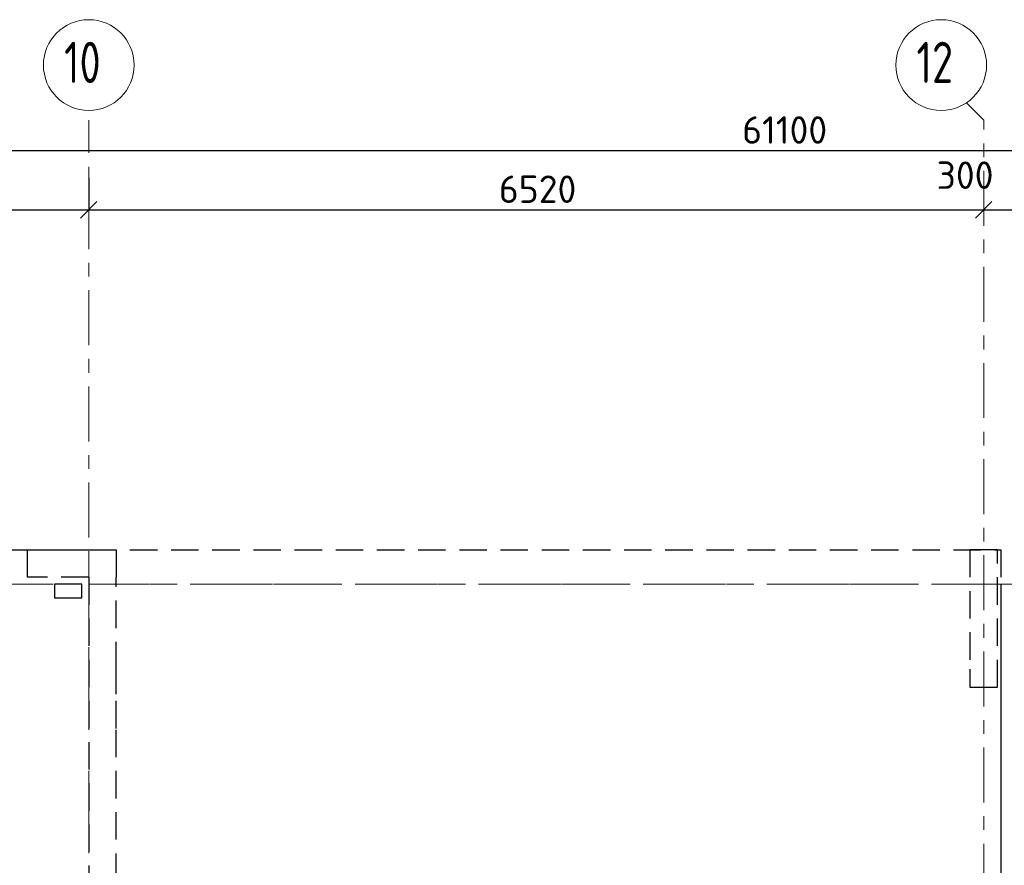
# Model space of a CAD drawing. Header units: metres. Extents: x -38 to 86, y -15 to 21.
# Tile 32 of 103: x 25.53 to 32.7, y 14.35 to 20.51. Entities that reach past the tile are written whole.
import ezdxf

# ---------------------------------------------------------------- set-up
doc = ezdxf.new("R2010")
doc.units = ezdxf.units.M
doc.header["$PDMODE"] = 65
for name, pattern in [('______11', [0.5, 0.4, -0.05, 0, -0.05]), ('______2', [0.27, 0.2, -0.07]), ('______3', [0.5, 0.4, -0.1]), ('______5', [1.1, 0.8, -0.1, 0.1, -0.1])]:
    doc.linetypes.add(name, pattern=pattern)
for name, color, linetype, lineweight in [('XR$2$Осевая линия (1)', 7, '______5', 13), ('XR$2$Размерная линия (1)', 7, 'Continuous', 13), ('XR$3$Балка (1)', 7, '______3', 13), ('XR$3$Перекрытие (1)', 7, 'Continuous', 35)]:
    doc.layers.add(name, color=color, linetype=linetype, lineweight=lineweight)
doc.layers.add('XR$5$Стена_ бетон несущ.', color=7, linetype='Continuous', lineweight=70, true_color=0xb4b496)
doc.styles.add('ISOCPEUR', font='txt')
doc.dimstyles.new('DIMSTYLE_3', dxfattribs={"dimtxt": 0.2, "dimasz": 0.2, "dimexe": 0, "dimexo": 0, "dimgap": 0.1, "dimtad": 2, "dimdec": 0, "dimlfac": 1000, "dimrnd": 5, "dimzin": 12, "dimdsep": 46, "dimtxsty": 'ISOCPEUR', "dimblk1": 'ALL_ML_STRICH', "dimblk2": 'ALL_ML_STRICH', "dimsah": 1, "dimcen": 0, "dimclrd": 7, "dimclre": 256, "dimclrt": 7, "dimadec": 0, "dimazin": 0, "dimtfac": 1, "dimtdec": 0, "dimtix": 1, "dimtmove": 2, "dimatfit": 3, "dimfxl": 0, "dimtzin": 0, "dimlwd": 0, "dimlwe": -3, "dimarcsym": 0})
doc.dimstyles.new('DIMSTYLE_5', dxfattribs={"dimtxt": 0.2, "dimasz": 0.2, "dimexe": 0, "dimexo": 0, "dimgap": 0.1, "dimtad": 2, "dimdec": 0, "dimlfac": 1000, "dimrnd": 5, "dimzin": 12, "dimdsep": 46, "dimtxsty": 'ISOCPEUR', "dimblk1": 'ALL_ML_STRICH', "dimblk2": 'ALL_ML_STRICH', "dimsah": 1, "dimcen": 0, "dimclrd": 7, "dimclre": 256, "dimclrt": 7, "dimadec": 0, "dimazin": 0, "dimtfac": 1, "dimtdec": 0, "dimtix": 1, "dimtmove": 2, "dimatfit": 3, "dimfxl": 0, "dimtvp": 1.2, "dimtzin": 0, "dimlwd": 0, "dimlwe": -3, "dimarcsym": 0})

# ---------------------------------------------------------------- blocks, each defined once
blk = doc.blocks.new('ALL_ML_STRICH')
at = {"color": 0, "linetype": 'ByBlock', "lineweight": -2}
for p, q in [((0, -0.5), (0, 0.5)), ((-1, 0), (0.5, 0)), ((-0.3, -0.3), (0.3, 0.3))]:
    blk.add_line(p, q, dxfattribs=at)
blk = doc.blocks.new('*D11')
at = {"layer": 'DEFPOINTS', "color": 7, "linetype": 'Continuous', "lineweight": 13, "transparency": 33554687}
for p in [(0.5, 19.5574), (0.5, 19.3768), (61.6, 17.1197)]:
    blk.add_point(p, dxfattribs=at)
at = {"layer": 'XR$2$Размерная линия (1)', "color": 9, "linetype": 'Continuous', "lineweight": -2, "true_color": 0xc7c7c7, "transparency": 33554687}
for p, q in [((0.5, 19.3568), (0.5, 19.5574)), ((61.6, 17.1397), (61.6, 19.5574))]:
    blk.add_line(p, q, dxfattribs=at)
at = {"layer": 'XR$2$Размерная линия (1)', "color": 7, "linetype": 'Continuous', "lineweight": -2, "transparency": 33554687}
blk.add_line((0.5, 19.5574), (61.6, 19.5574), dxfattribs=at)
at = {"layer": 'XR$2$Размерная линия (1)', "color": 7, "linetype": 'Continuous', "lineweight": 13, "transparency": 33554687, "xscale": 0.2, "yscale": 0.2, "zscale": 0.2, "rotation": 180}
blk.add_blockref('ALL_ML_STRICH', (0.5, 19.5574), dxfattribs=at)
at = {"layer": 'XR$2$Размерная линия (1)', "color": 7, "linetype": 'Continuous', "lineweight": 13, "transparency": 33554687, "xscale": 0.2, "yscale": 0.2, "zscale": 0.2}
blk.add_blockref('ALL_ML_STRICH', (61.6, 19.5574), dxfattribs=at)
at = {"layer": 'XR$2$Размерная линия (1)', "color": 7, "linetype": 'Continuous', "lineweight": 13, "transparency": 33554687, "insert": (31.1, 19.7074), "char_height": 0.2, "width": 1, "attachment_point": 5, "style": 'ISOCPEUR'}
blk.add_mtext('\\A1;{61100}', dxfattribs=at)
blk = doc.blocks.new('*D31')
at = {"layer": 'DEFPOINTS', "color": 7, "linetype": 'Continuous', "lineweight": 13, "transparency": 33554687}
for p in [(21.68, 19.379), (26.03, 19.379), (21.68, 19.1261)]:
    blk.add_point(p, dxfattribs=at)
at = {"layer": 'XR$2$Размерная линия (1)', "color": 9, "linetype": 'Continuous', "lineweight": -2, "true_color": 0xc7c7c7, "transparency": 33554687}
for p, q in [((21.68, 19.359), (21.68, 19.1261)), ((26.03, 19.359), (26.03, 19.1261))]:
    blk.add_line(p, q, dxfattribs=at)
at = {"layer": 'XR$2$Размерная линия (1)', "color": 7, "linetype": 'Continuous', "lineweight": -2, "transparency": 33554687}
blk.add_line((21.68, 19.1261), (26.03, 19.1261), dxfattribs=at)
at = {"layer": 'XR$2$Размерная линия (1)', "color": 7, "linetype": 'Continuous', "lineweight": 13, "transparency": 33554687, "xscale": 0.2, "yscale": 0.2, "zscale": 0.2, "rotation": 180}
blk.add_blockref('ALL_ML_STRICH', (21.68, 19.1261), dxfattribs=at)
at = {"layer": 'XR$2$Размерная линия (1)', "color": 7, "linetype": 'Continuous', "lineweight": 13, "transparency": 33554687, "xscale": 0.2, "yscale": 0.2, "zscale": 0.2}
blk.add_blockref('ALL_ML_STRICH', (26.03, 19.1261), dxfattribs=at)
at = {"layer": 'XR$2$Размерная линия (1)', "color": 7, "linetype": 'Continuous', "lineweight": 13, "transparency": 33554687, "insert": (23.855, 19.2761), "char_height": 0.2, "width": 0.8, "attachment_point": 5, "style": 'ISOCPEUR'}
blk.add_mtext('\\A1;{4350}', dxfattribs=at)
blk = doc.blocks.new('*D32')
at = {"layer": 'DEFPOINTS', "color": 7, "linetype": 'Continuous', "lineweight": 13, "transparency": 33554687}
for p in [(26.03, 19.379), (26.03, 19.1261), (32.55, 19.1352)]:
    blk.add_point(p, dxfattribs=at)
at = {"layer": 'XR$2$Размерная линия (1)', "color": 9, "linetype": 'Continuous', "lineweight": -2, "true_color": 0xc7c7c7, "transparency": 33554687}
for p, q in [((26.03, 19.359), (26.03, 19.1261)), ((32.55, 19.1261), (32.55, 19.1261))]:
    blk.add_line(p, q, dxfattribs=at)
at = {"layer": 'XR$2$Размерная линия (1)', "color": 7, "linetype": 'Continuous', "lineweight": -2, "transparency": 33554687}
blk.add_line((26.03, 19.1261), (32.55, 19.1261), dxfattribs=at)
at = {"layer": 'XR$2$Размерная линия (1)', "color": 7, "linetype": 'Continuous', "lineweight": 13, "transparency": 33554687, "xscale": 0.2, "yscale": 0.2, "zscale": 0.2, "rotation": 180}
blk.add_blockref('ALL_ML_STRICH', (26.03, 19.1261), dxfattribs=at)
at = {"layer": 'XR$2$Размерная линия (1)', "color": 7, "linetype": 'Continuous', "lineweight": 13, "transparency": 33554687, "xscale": 0.2, "yscale": 0.2, "zscale": 0.2}
blk.add_blockref('ALL_ML_STRICH', (32.55, 19.1261), dxfattribs=at)
at = {"layer": 'XR$2$Размерная линия (1)', "color": 7, "linetype": 'Continuous', "lineweight": 13, "transparency": 33554687, "insert": (29.3, 19.2761), "char_height": 0.2, "width": 0.8, "attachment_point": 5, "style": 'ISOCPEUR'}
blk.add_mtext('\\A1;{6520}', dxfattribs=at)
blk = doc.blocks.new('*D33')
at = {"layer": 'DEFPOINTS', "color": 7, "linetype": 'Continuous', "lineweight": 13, "transparency": 33554687}
for p in [(32.55, 19.1352), (32.55, 19.1261), (32.85, 19.1352)]:
    blk.add_point(p, dxfattribs=at)
at = {"layer": 'XR$2$Размерная линия (1)', "color": 9, "linetype": 'Continuous', "lineweight": -2, "true_color": 0xc7c7c7, "transparency": 33554687}
for p, q in [((32.55, 19.1261), (32.55, 19.1261)), ((32.85, 19.1261), (32.85, 19.1261))]:
    blk.add_line(p, q, dxfattribs=at)
at = {"layer": 'XR$2$Размерная линия (1)', "color": 7, "linetype": 'Continuous', "lineweight": -2, "transparency": 33554687}
blk.add_line((32.55, 19.1261), (32.85, 19.1261), dxfattribs=at)
at = {"layer": 'XR$2$Размерная линия (1)', "color": 7, "linetype": 'Continuous', "lineweight": 13, "transparency": 33554687, "xscale": 0.2, "yscale": 0.2, "zscale": 0.2, "rotation": 180}
blk.add_blockref('ALL_ML_STRICH', (32.55, 19.1261), dxfattribs=at)
at = {"layer": 'XR$2$Размерная линия (1)', "color": 7, "linetype": 'Continuous', "lineweight": 13, "transparency": 33554687, "xscale": 0.2, "yscale": 0.2, "zscale": 0.2}
blk.add_blockref('ALL_ML_STRICH', (32.85, 19.1261), dxfattribs=at)
at = {"layer": 'XR$2$Размерная линия (1)', "color": 7, "linetype": 'Continuous', "lineweight": 13, "transparency": 33554687, "insert": (32.4139, 19.3782), "char_height": 0.2, "width": 0.6, "attachment_point": 5, "style": 'ISOCPEUR'}
blk.add_mtext('\\A1;{300}', dxfattribs=at)

msp = doc.modelspace()

# ---------------------------------------------------------------- linework, layer by layer
at = {"layer": 'XR$2$Осевая линия (1)', "color": 253, "linetype": '______11', "lineweight": 13, "true_color": 0xa0a0a0, "transparency": 33554687}
for p, q in [((32.55, 19.78), (32.4227, 19.9073)), ((26.03, 8.34), (26.03, 19.78)), ((32.55, -3.39), (32.55, 19.78)), ((-2.63, 16.4), (62.6, 16.4))]:
    msp.add_line(p, q, dxfattribs=at)
at = {"layer": 'XR$2$Осевая линия (1)', "color": 7, "linetype": 'Continuous', "lineweight": 13, "transparency": 33554687}
for centre in [(26.0304, 20.1801), (32.2404, 20.1801)]:
    msp.add_circle(centre, 0.3304, dxfattribs=at)
at = {"layer": 'XR$3$Балка (1)', "color": 7, "linetype": '______2', "lineweight": 25, "transparency": 33554687}
for p, q in [((26.03, 16.6502), (32.675, 16.6502)), ((32.675, 16.6502), (32.675, 16.4002))]:
    msp.add_line(p, q, dxfattribs=at)
at = {"layer": 'XR$3$Перекрытие (1)', "color": 7, "linetype": 'Continuous', "lineweight": 25, "transparency": 33554687}
for p, q in [((23.6503, 16.6502), (26.03, 16.6502)), ((25.78, 16.4003), (25.78, 16.3003)), ((25.98, 16.4003), (25.78, 16.4003)), ((25.98, 16.3003), (25.98, 16.4003)), ((32.675, 16.4002), (32.675, -0.25)), ((25.78, 16.3003), (25.98, 16.3003))]:
    msp.add_line(p, q, dxfattribs=at)
at = {"layer": 'XR$3$Перекрытие (1)', "color": 7, "linetype": '______2', "lineweight": 18, "transparency": 33554687}
for p, q in [((26.03, 16.4002), (26.03, 16.6502)), ((32.675, 16.4002), (26.03, 16.4002))]:
    msp.add_line(p, q, dxfattribs=at)
at = {"layer": 'XR$5$Стена_ бетон несущ.', "color": 253, "linetype": '______2', "lineweight": -3, "true_color": 0xa0a0a0, "transparency": 33554687}
for p, q in [((32.45, 16.65), (32.45, 15.78)), ((32.65, 16.65), (32.45, 16.65)), ((32.65, 15.65), (32.65, 16.65)), ((26.03, 16.45), (26.03, 9)), ((26.23, 15.78), (26.23, 16.45)), ((26.23, 15.6), (26.23, 15.78)), ((32.45, 15.78), (32.45, 15.65)), ((32.45, 15.65), (32.65, 15.65)), ((26.23, 15.35), (26.23, 15.6)), ((26.23, 10.6396), (26.23, 15.35))]:
    msp.add_line(p, q, dxfattribs=at)
for points in [[(25.585, 16.65), (26.23, 16.65), (26.23, 16.45)], [(26.03, 16.45), (25.585, 16.45), (25.585, 16.65)]]:
    msp.add_lwpolyline(points, dxfattribs=at)

# ---------------------------------------------------------------- texts
at = {"layer": 'XR$2$Осевая линия (1)', "color": 7, "linetype": 'Continuous', "lineweight": 13, "transparency": 33554687, "char_height": 0.3, "width": 0.472281, "attachment_point": 7, "style": 'ISOCPEUR'}
for s, insert in [('\\W0.75;10', (25.8504, 20.0496)), ('\\W0.75;12', (32.0604, 20.0496))]:
    msp.add_mtext(s, dxfattribs=dict(at, insert=insert))

# ---------------------------------------------------------------- dimensions: what is measured, and where the dimension line sits
at = {"layer": 'XR$2$Размерная линия (1)', "color": 7, "linetype": 'Continuous', "lineweight": 13, "transparency": 33554687}
for base, p1, p2, dimstyle, picture, middle in [((61.6, 19.5574), (0.5, 19.3568), (61.6, 17.1397), 'DIMSTYLE_3', '*D11', (31.1, 19.7074)), ((32.85, 19.1261), (32.55, 19.1261), (32.85, 19.1261), 'DIMSTYLE_5', '*D33', (32.4139, 19.3782)), ((26.03, 19.1261), (21.68, 19.359), (26.03, 19.359), 'DIMSTYLE_3', '*D31', (23.855, 19.2761)), ((32.55, 19.1261), (26.03, 19.359), (32.55, 19.1261), 'DIMSTYLE_3', '*D32', (29.3, 19.2761))]:
    dim = msp.add_linear_dim(base=base, p1=p1, p2=p2, dimstyle=dimstyle, override={"dimpost": '<>', "dimclrd": 7, "dimclre": 9, "dimclrt": 7, "dimlwd": 0, "dimlwe": 65533}, dxfattribs=at)
    dim.commit()
    dim.dimension.update_dxf_attribs({"geometry": picture, "text_midpoint": middle, "dimtype": 160})

doc.saveas('drawing.dxf')
